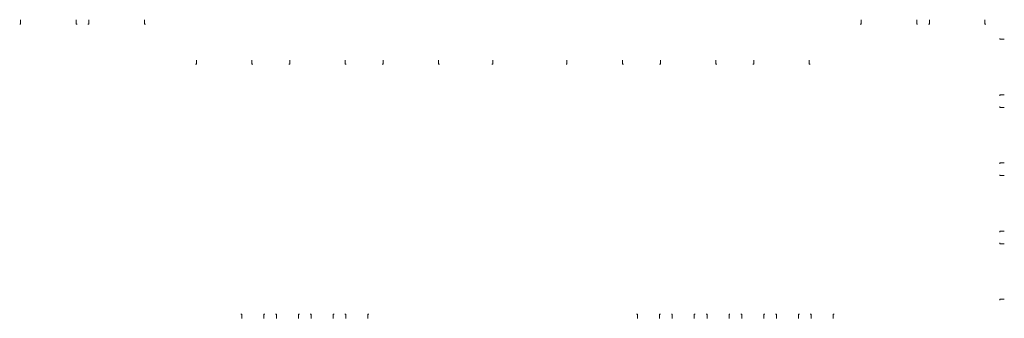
# Model space of a CAD drawing. Header units: millimetres. Extents: x 2424458 to 5109721, y -2781114 to -1335434.
# Tile 30 of 59: x 2479820 to 2479861, y -1335447 to -1335434. Entities that reach past the tile are written whole.
import ezdxf

# ---------------------------------------------------------------- set-up
doc = ezdxf.new("R2010")
doc.units = ezdxf.units.MM
doc.header["$LTSCALE"] = 20
doc.header["$MEASUREMENT"] = 0
for name, color, linetype, lineweight in [('LEGENDA MÍSTNOSTÍ', 7, 'Continuous', 25), ('VÝPLNĚ', 7, 'Continuous', 25), ('ZAŘIZOVÁKY', 7, 'Continuous', 25)]:
    doc.layers.add(name, color=color, linetype=linetype, lineweight=lineweight)
doc.layers.add('OKNA + IZOLANT', color=7, linetype='Continuous')

# ---------------------------------------------------------------- blocks, each defined once
blk = doc.blocks.new('KOMPLEXNÍ OBJEKT_0')
at = {"layer": 'OKNA + IZOLANT', "color": 138, "linetype": 'Continuous', "lineweight": 13, "true_color": 0x005050, "transparency": 33554687}
for p, q in [((-17.348, -45.472), (-17.308, -45.472)), ((-17.308, -45.472), (-17.308, -45.292))]:
    blk.add_line(p, q, dxfattribs=at)
blk = doc.blocks.new('KOMPLEXNÍ OBJEKT_1')
at = {"layer": 'OKNA + IZOLANT', "color": 138, "linetype": 'Continuous', "lineweight": 13, "true_color": 0x005050, "transparency": 33554687}
for p, q in [((-14.988, -45.472), (-14.988, -45.292)), ((-14.948, -45.472), (-14.988, -45.472))]:
    blk.add_line(p, q, dxfattribs=at)
blk = doc.blocks.new('KOMPLEXNÍ OBJEKT_2')
at = {"layer": 'OKNA + IZOLANT', "color": 138, "linetype": 'Continuous', "lineweight": 13, "true_color": 0x005050, "transparency": 33554687}
for p, q in [((-14.498, -45.472), (-14.458, -45.472)), ((-14.458, -45.472), (-14.458, -45.292))]:
    blk.add_line(p, q, dxfattribs=at)
blk = doc.blocks.new('KOMPLEXNÍ OBJEKT_3')
at = {"layer": 'OKNA + IZOLANT', "color": 138, "linetype": 'Continuous', "lineweight": 13, "true_color": 0x005050, "transparency": 33554687}
for p, q in [((-12.138, -45.472), (-12.138, -45.292)), ((-12.098, -45.472), (-12.138, -45.472))]:
    blk.add_line(p, q, dxfattribs=at)
blk = doc.blocks.new('KOMPLEXNÍ OBJEKT_4')
at = {"layer": 'OKNA + IZOLANT', "color": 138, "linetype": 'Continuous', "lineweight": 13, "true_color": 0x005050, "transparency": 33554687}
for p, q in [((-10.008, -47.157), (-9.968, -47.157)), ((-9.968, -47.157), (-9.968, -46.977))]:
    blk.add_line(p, q, dxfattribs=at)
blk = doc.blocks.new('KOMPLEXNÍ OBJEKT_5')
at = {"layer": 'OKNA + IZOLANT', "color": 138, "linetype": 'Continuous', "lineweight": 13, "true_color": 0x005050, "transparency": 33554687}
for p, q in [((-7.648, -47.157), (-7.648, -46.977)), ((-7.608, -47.157), (-7.648, -47.157))]:
    blk.add_line(p, q, dxfattribs=at)
blk = doc.blocks.new('KOMPLEXNÍ OBJEKT_6')
at = {"layer": 'OKNA + IZOLANT', "color": 138, "linetype": 'Continuous', "lineweight": 13, "true_color": 0x005050, "transparency": 33554687}
for p, q in [((-6.108, -47.157), (-6.068, -47.157)), ((-6.068, -47.157), (-6.068, -46.977))]:
    blk.add_line(p, q, dxfattribs=at)
blk = doc.blocks.new('KOMPLEXNÍ OBJEKT_7')
at = {"layer": 'OKNA + IZOLANT', "color": 138, "linetype": 'Continuous', "lineweight": 13, "true_color": 0x005050, "transparency": 33554687}
for p, q in [((-3.748, -47.157), (-3.748, -46.977)), ((-3.708, -47.157), (-3.748, -47.157))]:
    blk.add_line(p, q, dxfattribs=at)
blk = doc.blocks.new('KOMPLEXNÍ OBJEKT_8')
at = {"layer": 'OKNA + IZOLANT', "color": 138, "linetype": 'Continuous', "lineweight": 13, "true_color": 0x005050, "transparency": 33554687}
for p, q in [((-2.208, -47.157), (-2.168, -47.157)), ((-2.168, -47.157), (-2.168, -46.977))]:
    blk.add_line(p, q, dxfattribs=at)
blk = doc.blocks.new('KOMPLEXNÍ OBJEKT_9')
at = {"layer": 'OKNA + IZOLANT', "color": 138, "linetype": 'Continuous', "lineweight": 13, "true_color": 0x005050, "transparency": 33554687}
for p, q in [((0.152, -47.157), (0.152, -46.977)), ((0.192, -47.157), (0.152, -47.157))]:
    blk.add_line(p, q, dxfattribs=at)
blk = doc.blocks.new('KOMPLEXNÍ OBJEKT_10')
at = {"layer": 'OKNA + IZOLANT', "color": 138, "linetype": 'Continuous', "lineweight": 13, "true_color": 0x005050, "transparency": 33554687}
for p, q in [((5.477, -47.157), (5.517, -47.157)), ((5.517, -47.157), (5.517, -46.977))]:
    blk.add_line(p, q, dxfattribs=at)
blk = doc.blocks.new('KOMPLEXNÍ OBJEKT_11')
at = {"layer": 'OKNA + IZOLANT', "color": 138, "linetype": 'Continuous', "lineweight": 13, "true_color": 0x005050, "transparency": 33554687}
for p, q in [((7.837, -47.157), (7.837, -46.977)), ((7.877, -47.157), (7.837, -47.157))]:
    blk.add_line(p, q, dxfattribs=at)
blk = doc.blocks.new('KOMPLEXNÍ OBJEKT_12')
at = {"layer": 'OKNA + IZOLANT', "color": 138, "linetype": 'Continuous', "lineweight": 13, "true_color": 0x005050, "transparency": 33554687}
for p, q in [((9.377, -47.157), (9.417, -47.157)), ((9.417, -47.157), (9.417, -46.977))]:
    blk.add_line(p, q, dxfattribs=at)
blk = doc.blocks.new('KOMPLEXNÍ OBJEKT_13')
at = {"layer": 'OKNA + IZOLANT', "color": 138, "linetype": 'Continuous', "lineweight": 13, "true_color": 0x005050, "transparency": 33554687}
for p, q in [((11.737, -47.157), (11.737, -46.977)), ((11.777, -47.157), (11.737, -47.157))]:
    blk.add_line(p, q, dxfattribs=at)
blk = doc.blocks.new('KOMPLEXNÍ OBJEKT_14')
at = {"layer": 'OKNA + IZOLANT', "color": 138, "linetype": 'Continuous', "lineweight": 13, "true_color": 0x005050, "transparency": 33554687}
for p, q in [((2.377, -47.157), (2.417, -47.157)), ((2.417, -47.157), (2.417, -46.977))]:
    blk.add_line(p, q, dxfattribs=at)
blk = doc.blocks.new('KOMPLEXNÍ OBJEKT_15')
at = {"layer": 'OKNA + IZOLANT', "color": 138, "linetype": 'Continuous', "lineweight": 13, "true_color": 0x005050, "transparency": 33554687}
for p, q in [((13.277, -47.157), (13.317, -47.157)), ((13.317, -47.157), (13.317, -46.977))]:
    blk.add_line(p, q, dxfattribs=at)
blk = doc.blocks.new('KOMPLEXNÍ OBJEKT_16')
at = {"layer": 'OKNA + IZOLANT', "color": 138, "linetype": 'Continuous', "lineweight": 13, "true_color": 0x005050, "transparency": 33554687}
for p, q in [((15.637, -47.157), (15.637, -46.977)), ((15.677, -47.157), (15.637, -47.157))]:
    blk.add_line(p, q, dxfattribs=at)
blk = doc.blocks.new('KOMPLEXNÍ OBJEKT_17')
at = {"layer": 'OKNA + IZOLANT', "color": 138, "linetype": 'Continuous', "lineweight": 13, "true_color": 0x005050, "transparency": 33554687}
for p, q in [((17.767, -45.472), (17.807, -45.472)), ((17.807, -45.472), (17.807, -45.292))]:
    blk.add_line(p, q, dxfattribs=at)
blk = doc.blocks.new('KOMPLEXNÍ OBJEKT_18')
at = {"layer": 'OKNA + IZOLANT', "color": 138, "linetype": 'Continuous', "lineweight": 13, "true_color": 0x005050, "transparency": 33554687}
for p, q in [((20.127, -45.472), (20.127, -45.292)), ((20.167, -45.472), (20.127, -45.472))]:
    blk.add_line(p, q, dxfattribs=at)
blk = doc.blocks.new('KOMPLEXNÍ OBJEKT_19')
at = {"layer": 'OKNA + IZOLANT', "color": 138, "linetype": 'Continuous', "lineweight": 13, "true_color": 0x005050, "transparency": 33554687}
for p, q in [((20.617, -45.472), (20.657, -45.472)), ((20.657, -45.472), (20.657, -45.292))]:
    blk.add_line(p, q, dxfattribs=at)
blk = doc.blocks.new('KOMPLEXNÍ OBJEKT_20')
at = {"layer": 'OKNA + IZOLANT', "color": 138, "linetype": 'Continuous', "lineweight": 13, "true_color": 0x005050, "transparency": 33554687}
for p, q in [((22.977, -45.472), (22.977, -45.292)), ((23.017, -45.472), (22.977, -45.472))]:
    blk.add_line(p, q, dxfattribs=at)
blk = doc.blocks.new('KOMPLEXNÍ OBJEKT_21')
at = {"layer": 'OKNA + IZOLANT', "color": 138, "linetype": 'Continuous', "lineweight": 13, "true_color": 0x005050, "transparency": 33554687}
for p, q in [((23.607, -46.072), (23.607, -46.112)), ((23.607, -46.112), (23.787, -46.112))]:
    blk.add_line(p, q, dxfattribs=at)
blk = doc.blocks.new('KOMPLEXNÍ OBJEKT_22')
at = {"layer": 'OKNA + IZOLANT', "color": 138, "linetype": 'Continuous', "lineweight": 13, "true_color": 0x005050, "transparency": 33554687}
for p, q in [((23.607, -48.472), (23.607, -48.432)), ((23.607, -48.432), (23.787, -48.432))]:
    blk.add_line(p, q, dxfattribs=at)
blk = doc.blocks.new('KOMPLEXNÍ OBJEKT_23')
at = {"layer": 'OKNA + IZOLANT', "color": 138, "linetype": 'Continuous', "lineweight": 13, "true_color": 0x005050, "transparency": 33554687}
for p, q in [((23.607, -48.922), (23.607, -48.962)), ((23.607, -48.962), (23.787, -48.962))]:
    blk.add_line(p, q, dxfattribs=at)
blk = doc.blocks.new('KOMPLEXNÍ OBJEKT_24')
at = {"layer": 'OKNA + IZOLANT', "color": 138, "linetype": 'Continuous', "lineweight": 13, "true_color": 0x005050, "transparency": 33554687}
for p, q in [((23.607, -51.322), (23.607, -51.282)), ((23.607, -51.282), (23.787, -51.282))]:
    blk.add_line(p, q, dxfattribs=at)
blk = doc.blocks.new('KOMPLEXNÍ OBJEKT_25')
at = {"layer": 'OKNA + IZOLANT', "color": 138, "linetype": 'Continuous', "lineweight": 13, "true_color": 0x005050, "transparency": 33554687}
for p, q in [((23.607, -51.772), (23.607, -51.812)), ((23.607, -51.812), (23.787, -51.812))]:
    blk.add_line(p, q, dxfattribs=at)
blk = doc.blocks.new('KOMPLEXNÍ OBJEKT_26')
at = {"layer": 'OKNA + IZOLANT', "color": 138, "linetype": 'Continuous', "lineweight": 13, "true_color": 0x005050, "transparency": 33554687}
for p, q in [((23.607, -54.172), (23.607, -54.132)), ((23.607, -54.132), (23.787, -54.132))]:
    blk.add_line(p, q, dxfattribs=at)
blk = doc.blocks.new('KOMPLEXNÍ OBJEKT_27')
at = {"layer": 'OKNA + IZOLANT', "color": 138, "linetype": 'Continuous', "lineweight": 13, "true_color": 0x005050, "transparency": 33554687}
for p, q in [((23.607, -54.622), (23.607, -54.662)), ((23.607, -54.662), (23.787, -54.662))]:
    blk.add_line(p, q, dxfattribs=at)
blk = doc.blocks.new('KOMPLEXNÍ OBJEKT_28')
at = {"layer": 'OKNA + IZOLANT', "color": 138, "linetype": 'Continuous', "lineweight": 13, "true_color": 0x005050, "transparency": 33554687}
for p, q in [((23.607, -57.022), (23.607, -56.982)), ((23.607, -56.982), (23.787, -56.982))]:
    blk.add_line(p, q, dxfattribs=at)
blk = doc.blocks.new('KOMPLEXNÍ OBJEKT_29')
at = {"layer": 'OKNA + IZOLANT', "color": 138, "linetype": 'Continuous', "lineweight": 13, "true_color": 0x005050, "transparency": 33554687}
for p, q in [((9.427, -57.597), (9.387, -57.597)), ((9.387, -57.597), (9.387, -57.777))]:
    blk.add_line(p, q, dxfattribs=at)
blk = doc.blocks.new('KOMPLEXNÍ OBJEKT_30')
at = {"layer": 'OKNA + IZOLANT', "color": 138, "linetype": 'Continuous', "lineweight": 13, "true_color": 0x005050, "transparency": 33554687}
for p, q in [((8.427, -57.597), (8.467, -57.597)), ((8.467, -57.597), (8.467, -57.777))]:
    blk.add_line(p, q, dxfattribs=at)
blk = doc.blocks.new('KOMPLEXNÍ OBJEKT_31')
at = {"layer": 'OKNA + IZOLANT', "color": 138, "linetype": 'Continuous', "lineweight": 13, "true_color": 0x005050, "transparency": 33554687}
for p, q in [((10.877, -57.597), (10.837, -57.597)), ((10.837, -57.597), (10.837, -57.777))]:
    blk.add_line(p, q, dxfattribs=at)
blk = doc.blocks.new('KOMPLEXNÍ OBJEKT_32')
at = {"layer": 'OKNA + IZOLANT', "color": 138, "linetype": 'Continuous', "lineweight": 13, "true_color": 0x005050, "transparency": 33554687}
for p, q in [((9.877, -57.597), (9.917, -57.597)), ((9.917, -57.597), (9.917, -57.777))]:
    blk.add_line(p, q, dxfattribs=at)
blk = doc.blocks.new('KOMPLEXNÍ OBJEKT_33')
at = {"layer": 'OKNA + IZOLANT', "color": 138, "linetype": 'Continuous', "lineweight": 13, "true_color": 0x005050, "transparency": 33554687}
for p, q in [((12.327, -57.597), (12.287, -57.597)), ((12.287, -57.597), (12.287, -57.777))]:
    blk.add_line(p, q, dxfattribs=at)
blk = doc.blocks.new('KOMPLEXNÍ OBJEKT_34')
at = {"layer": 'OKNA + IZOLANT', "color": 138, "linetype": 'Continuous', "lineweight": 13, "true_color": 0x005050, "transparency": 33554687}
for p, q in [((11.327, -57.597), (11.367, -57.597)), ((11.367, -57.597), (11.367, -57.777))]:
    blk.add_line(p, q, dxfattribs=at)
blk = doc.blocks.new('KOMPLEXNÍ OBJEKT_35')
at = {"layer": 'OKNA + IZOLANT', "color": 138, "linetype": 'Continuous', "lineweight": 13, "true_color": 0x005050, "transparency": 33554687}
for p, q in [((13.777, -57.597), (13.737, -57.597)), ((13.737, -57.597), (13.737, -57.777))]:
    blk.add_line(p, q, dxfattribs=at)
blk = doc.blocks.new('KOMPLEXNÍ OBJEKT_36')
at = {"layer": 'OKNA + IZOLANT', "color": 138, "linetype": 'Continuous', "lineweight": 13, "true_color": 0x005050, "transparency": 33554687}
for p, q in [((12.777, -57.597), (12.817, -57.597)), ((12.817, -57.597), (12.817, -57.777))]:
    blk.add_line(p, q, dxfattribs=at)
blk = doc.blocks.new('KOMPLEXNÍ OBJEKT_37')
at = {"layer": 'OKNA + IZOLANT', "color": 138, "linetype": 'Continuous', "lineweight": 13, "true_color": 0x005050, "transparency": 33554687}
for p, q in [((15.227, -57.597), (15.187, -57.597)), ((15.187, -57.597), (15.187, -57.777))]:
    blk.add_line(p, q, dxfattribs=at)
blk = doc.blocks.new('KOMPLEXNÍ OBJEKT_38')
at = {"layer": 'OKNA + IZOLANT', "color": 138, "linetype": 'Continuous', "lineweight": 13, "true_color": 0x005050, "transparency": 33554687}
for p, q in [((14.227, -57.597), (14.267, -57.597)), ((14.267, -57.597), (14.267, -57.777))]:
    blk.add_line(p, q, dxfattribs=at)
blk = doc.blocks.new('KOMPLEXNÍ OBJEKT_39')
at = {"layer": 'OKNA + IZOLANT', "color": 138, "linetype": 'Continuous', "lineweight": 13, "true_color": 0x005050, "transparency": 33554687}
for p, q in [((16.677, -57.597), (16.637, -57.597)), ((16.637, -57.597), (16.637, -57.777))]:
    blk.add_line(p, q, dxfattribs=at)
blk = doc.blocks.new('KOMPLEXNÍ OBJEKT_40')
at = {"layer": 'OKNA + IZOLANT', "color": 138, "linetype": 'Continuous', "lineweight": 13, "true_color": 0x005050, "transparency": 33554687}
for p, q in [((15.677, -57.597), (15.717, -57.597)), ((15.717, -57.597), (15.717, -57.777))]:
    blk.add_line(p, q, dxfattribs=at)
blk = doc.blocks.new('KOMPLEXNÍ OBJEKT_41')
at = {"layer": 'OKNA + IZOLANT', "color": 138, "linetype": 'Continuous', "lineweight": 13, "true_color": 0x005050, "transparency": 33554687}
for p, q in [((-2.758, -57.597), (-2.798, -57.597)), ((-2.798, -57.597), (-2.798, -57.777))]:
    blk.add_line(p, q, dxfattribs=at)
blk = doc.blocks.new('KOMPLEXNÍ OBJEKT_42')
at = {"layer": 'OKNA + IZOLANT', "color": 138, "linetype": 'Continuous', "lineweight": 13, "true_color": 0x005050, "transparency": 33554687}
for p, q in [((-3.758, -57.597), (-3.718, -57.597)), ((-3.718, -57.597), (-3.718, -57.777))]:
    blk.add_line(p, q, dxfattribs=at)
blk = doc.blocks.new('KOMPLEXNÍ OBJEKT_43')
at = {"layer": 'OKNA + IZOLANT', "color": 138, "linetype": 'Continuous', "lineweight": 13, "true_color": 0x005050, "transparency": 33554687}
for p, q in [((-4.208, -57.597), (-4.248, -57.597)), ((-4.248, -57.597), (-4.248, -57.777))]:
    blk.add_line(p, q, dxfattribs=at)
blk = doc.blocks.new('KOMPLEXNÍ OBJEKT_44')
at = {"layer": 'OKNA + IZOLANT', "color": 138, "linetype": 'Continuous', "lineweight": 13, "true_color": 0x005050, "transparency": 33554687}
for p, q in [((-5.208, -57.597), (-5.168, -57.597)), ((-5.168, -57.597), (-5.168, -57.777))]:
    blk.add_line(p, q, dxfattribs=at)
blk = doc.blocks.new('KOMPLEXNÍ OBJEKT_45')
at = {"layer": 'OKNA + IZOLANT', "color": 138, "linetype": 'Continuous', "lineweight": 13, "true_color": 0x005050, "transparency": 33554687}
for p, q in [((-5.658, -57.597), (-5.698, -57.597)), ((-5.698, -57.597), (-5.698, -57.777))]:
    blk.add_line(p, q, dxfattribs=at)
blk = doc.blocks.new('KOMPLEXNÍ OBJEKT_46')
at = {"layer": 'OKNA + IZOLANT', "color": 138, "linetype": 'Continuous', "lineweight": 13, "true_color": 0x005050, "transparency": 33554687}
for p, q in [((-6.658, -57.597), (-6.618, -57.597)), ((-6.618, -57.597), (-6.618, -57.777))]:
    blk.add_line(p, q, dxfattribs=at)
blk = doc.blocks.new('KOMPLEXNÍ OBJEKT_47')
at = {"layer": 'OKNA + IZOLANT', "color": 138, "linetype": 'Continuous', "lineweight": 13, "true_color": 0x005050, "transparency": 33554687}
for p, q in [((-7.108, -57.597), (-7.148, -57.597)), ((-7.148, -57.597), (-7.148, -57.777))]:
    blk.add_line(p, q, dxfattribs=at)
blk = doc.blocks.new('KOMPLEXNÍ OBJEKT_48')
at = {"layer": 'OKNA + IZOLANT', "color": 138, "linetype": 'Continuous', "lineweight": 13, "true_color": 0x005050, "transparency": 33554687}
for p, q in [((-8.108, -57.597), (-8.068, -57.597)), ((-8.068, -57.597), (-8.068, -57.777))]:
    blk.add_line(p, q, dxfattribs=at)

msp = doc.modelspace()

# ---------------------------------------------------------------- block references
at = {"layer": 'LEGENDA MÍSTNOSTÍ', "color": 7, "linetype": 'Continuous', "lineweight": 25}
for name in ['KOMPLEXNÍ OBJEKT_25', 'KOMPLEXNÍ OBJEKT_26', 'KOMPLEXNÍ OBJEKT_27', 'KOMPLEXNÍ OBJEKT_28', 'KOMPLEXNÍ OBJEKT_48', 'KOMPLEXNÍ OBJEKT_47', 'KOMPLEXNÍ OBJEKT_46', 'KOMPLEXNÍ OBJEKT_45', 'KOMPLEXNÍ OBJEKT_44', 'KOMPLEXNÍ OBJEKT_43', 'KOMPLEXNÍ OBJEKT_41', 'KOMPLEXNÍ OBJEKT_30', 'KOMPLEXNÍ OBJEKT_29', 'KOMPLEXNÍ OBJEKT_32', 'KOMPLEXNÍ OBJEKT_31', 'KOMPLEXNÍ OBJEKT_34', 'KOMPLEXNÍ OBJEKT_33', 'KOMPLEXNÍ OBJEKT_36', 'KOMPLEXNÍ OBJEKT_35', 'KOMPLEXNÍ OBJEKT_38', 'KOMPLEXNÍ OBJEKT_37', 'KOMPLEXNÍ OBJEKT_40']:
    msp.add_blockref(name, (2479837.456, -1335389.109), dxfattribs=at)
at = {"layer": 'LEGENDA MÍSTNOSTÍ', "color": 7, "linetype": 'Continuous', "lineweight": 13}
for name in ['KOMPLEXNÍ OBJEKT_42', 'KOMPLEXNÍ OBJEKT_39']:
    msp.add_blockref(name, (2479837.456, -1335389.109), dxfattribs=at)
at = {"layer": 'VÝPLNĚ', "color": 132, "linetype": 'Continuous', "lineweight": 13}
for name in ['KOMPLEXNÍ OBJEKT_17', 'KOMPLEXNÍ OBJEKT_18', 'KOMPLEXNÍ OBJEKT_19', 'KOMPLEXNÍ OBJEKT_20', 'KOMPLEXNÍ OBJEKT_21', 'KOMPLEXNÍ OBJEKT_22', 'KOMPLEXNÍ OBJEKT_23', 'KOMPLEXNÍ OBJEKT_24']:
    msp.add_blockref(name, (2479837.456, -1335389.109), dxfattribs=at)
at = {"layer": 'ZAŘIZOVÁKY', "color": 251, "linetype": 'Continuous', "lineweight": 13}
for name in ['KOMPLEXNÍ OBJEKT_0', 'KOMPLEXNÍ OBJEKT_1', 'KOMPLEXNÍ OBJEKT_2', 'KOMPLEXNÍ OBJEKT_3', 'KOMPLEXNÍ OBJEKT_4', 'KOMPLEXNÍ OBJEKT_5', 'KOMPLEXNÍ OBJEKT_6', 'KOMPLEXNÍ OBJEKT_7', 'KOMPLEXNÍ OBJEKT_8', 'KOMPLEXNÍ OBJEKT_9', 'KOMPLEXNÍ OBJEKT_14', 'KOMPLEXNÍ OBJEKT_10', 'KOMPLEXNÍ OBJEKT_11', 'KOMPLEXNÍ OBJEKT_12', 'KOMPLEXNÍ OBJEKT_13', 'KOMPLEXNÍ OBJEKT_15', 'KOMPLEXNÍ OBJEKT_16']:
    msp.add_blockref(name, (2479837.456, -1335389.109), dxfattribs=at)

doc.saveas('drawing.dxf')
